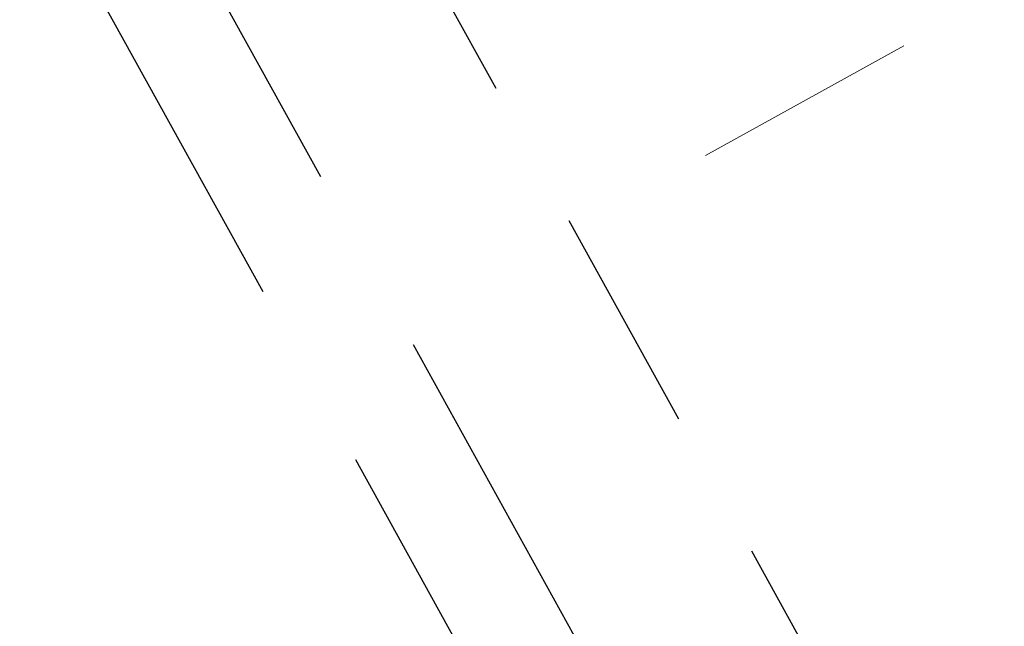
# Model space of a CAD drawing. Header units: metres. Extents: x 0 to 8443948, y 0 to 5887002.
# Tile 84 of 256: x 8442599.38 to 8442602.64, y 5885945.09 to 5885947.1. Entities that reach past the tile are written whole.
import ezdxf

# ---------------------------------------------------------------- set-up
doc = ezdxf.new("R2010")
doc.units = ezdxf.units.M
doc.header["$MEASUREMENT"] = 0
for name, pattern in [('1', [0]), ('1.5_1.0', [2.5, 1.5, -1]), ('1_12', [3, 1, -1, 0, -1]), ('DASHED', [19.05, 12.7, -6.35])]:
    doc.linetypes.add(name, pattern=pattern)
doc.layers.get('0').update_dxf_attribs({"color": 250, "linetype": 'CONTINUOUS', "lineweight": 5})
doc.layers.get('Defpoints').update_dxf_attribs({"color": 252, "linetype": 'CONTINUOUS'})
doc.layers.add('!STR opis', color=7, linetype='CONTINUOUS')
doc.layers.add('!STR oś jezdni', color=6, linetype='1_12', lineweight=30)
doc.layers.add('- ABM', color=200, linetype='CONTINUOUS', lineweight=30)
doc.styles.add('_STR_Arial Narrow', font='ARIALN.TTF', dxfattribs={"width": 0.8, "height": 1})
doc.dimstyles.new('Maciek', dxfattribs={"dimtxt": 1, "dimasz": 0.7, "dimexe": 0.5, "dimexo": 1.5, "dimgap": 0.1, "dimtad": 1, "dimzin": 1, "dimdsep": 46, "dimtxsty": '_STR_Arial Narrow', "dimblk": 'ARCHTICK', "dimcen": 0, "dimclrd": 7, "dimclre": 7, "dimclrt": 7, "dimadec": 0, "dimazin": 0, "dimtfac": 1, "dimtmove": 0, "dimatfit": 3, "dimfxl": 1, "dimlwd": 15, "dimlwe": 15, "dimarcsym": 0})

# ---------------------------------------------------------------- blocks, each defined once
blk = doc.blocks.new('_ArchTick')
at = {"color": 0, "linetype": 'ByBlock', "const_width": 0.15}
blk.add_lwpolyline([(-0.5, -0.5), (0.5, 0.5)], dxfattribs=at)
blk = doc.blocks.new('*D64')
at = {"layer": '!STR opis', "color": 7, "linetype": '1', "lineweight": 15, "transparency": 16777216}
for p, q in [((8442593.8422, 5885956.6485), (8442592.6544, 5885955.9919)), ((8442593.092, 5885956.2338), (8442600.3636, 5885943.0791)), ((8442601.1138, 5885943.4938), (8442599.926, 5885942.8372))]:
    blk.add_line(p, q, dxfattribs=at)
at = {"layer": 'Defpoints', "color": 0, "lineweight": 100, "transparency": 16777216}
for p in [(8442595.155, 5885957.3742), (8442602.4266, 5885944.2195), (8442600.3636, 5885943.0791)]:
    blk.add_point(p, dxfattribs=at)
at = {"layer": '!STR opis', "color": 7, "lineweight": 15, "transparency": 16777216, "xscale": 0.7, "yscale": 0.7, "zscale": 0.7}
for p, rotation in [((8442593.092, 5885956.2338), 118.9328126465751), ((8442600.3636, 5885943.0791), 298.9328126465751)]:
    blk.add_blockref('_ArchTick', p, dxfattribs=dict(at, rotation=rotation))
at = {"layer": '!STR opis', "color": 7, "lineweight": 9, "transparency": 16777216, "insert": (8442597.2621, 5885949.9518), "char_height": 1, "attachment_point": 5, "rotation": 298.9328, "style": '_STR_Arial Narrow'}
blk.add_mtext('6MPx2.5=15.00', dxfattribs=at)

msp = doc.modelspace()

# ---------------------------------------------------------------- linework, layer by layer
at = {"layer": '!STR oś jezdni', "color": 162, "linetype": '1.5_1.0', "lineweight": 30, "ltscale": 0.5}
msp.add_lwpolyline([(8442595.155, 5885957.3742), (8442602.4266, 5885944.2195), (8442605.909, 5885946.1445, -0.415439), (8442607.3139, 5885945.7131), (8442607.3139, 5885945.7131, -0.531057), (8442607.3139, 5885945.7131), (8442609.37, 5885941.9937, -0.414217), (8442606.2387, 5885931.1219), (8442580.6653, 5885916.9859, -0.419362), (8442576.5634, 5885918.2064), (8442563.4637, 5885942.9193, -0.135315), (8442563.1182, 5885944.476), (8442563.2816, 5885947.7056, 0.13869)], format="xyb", dxfattribs=at)
at = {"layer": '!STR oś jezdni', "color": 162, "linetype": '1.5_1.0', "lineweight": 5, "ltscale": 0.5}
msp.add_lwpolyline([(8442605.593, 5885948.8264), (8442601.2171, 5885946.4074)], dxfattribs=at)
at = {"layer": '- ABM', "color": 200, "linetype": 'DASHED', "lineweight": 30, "ltscale": 0.1}
msp.add_lwpolyline([(8442605.8558, 5885945.2499), (8442602.2241, 5885943.2438), (8442583.6706, 5885976.808), (8442586.8482, 5885979.6356)], dxfattribs=at)
at = {"layer": '- ABM', "color": 30, "linetype": 'DASHED', "lineweight": 30, "ltscale": 0.1}
msp.add_lwpolyline([(8442603.8766, 5885939.529), (8442583.2812, 5885976.787)], dxfattribs=at)

# ---------------------------------------------------------------- dimensions: what is measured, and where the dimension line sits
at = {"layer": '!STR opis', "lineweight": 9}
dim = msp.add_aligned_dim(p1=(8442595.155, 5885957.3742), p2=(8442602.4266, 5885944.2195), distance=-2.3572, text='6MPx2.5=15.00', dimstyle='Maciek', override={"dimzin": 0, "dimtxsty": '_STR_Arial Narrow'}, dxfattribs=at)
dim.commit()
dim.dimension.update_dxf_attribs({"geometry": '*D64', "text_midpoint": (8442597.2621, 5885949.9518)})

doc.saveas('drawing.dxf')
